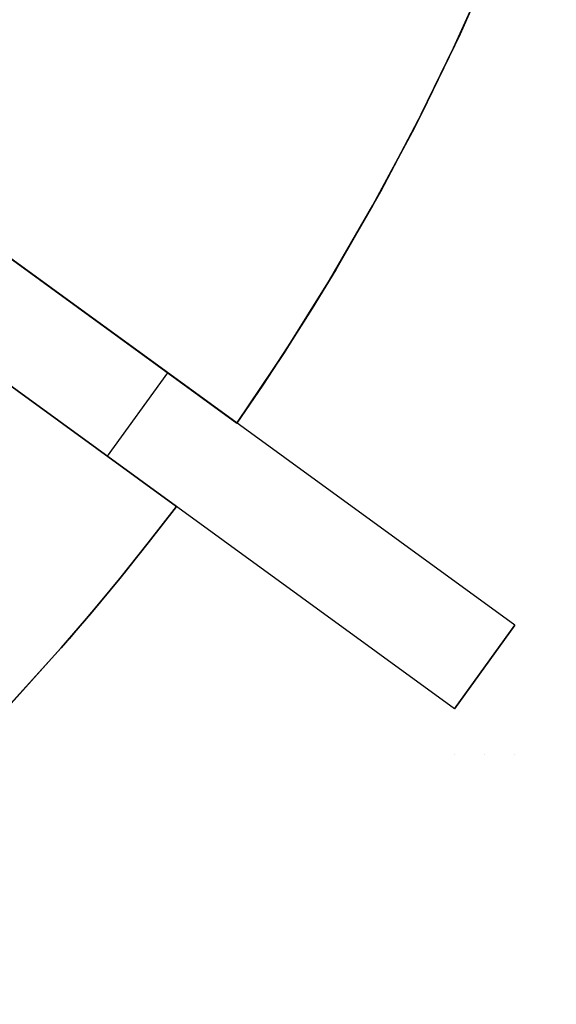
# Model space of a CAD drawing. Header units: millimetres. Extents: x 390 to 1070, y -130 to 550.
# Tile 35 of 57: x 951 to 1013, y -29 to 86. Entities that reach past the tile are written whole.
import ezdxf

# ---------------------------------------------------------------- set-up
doc = ezdxf.new("R2010")
doc.units = ezdxf.units.MM

msp = doc.modelspace()

# ---------------------------------------------------------------- linework, layer by layer
for points in [[(1013.41, 111.61), (1010.02, 102.35), (1006.29, 93.1), (1002.19, 83.86), (997.73, 74.65), (992.9, 65.49), (987.7, 56.41), (984.96, 51.91), (982.13, 47.43), (979.2, 42.97), (976.18, 38.55)], [(976.18, 38.55), (979.2, 42.97), (982.13, 47.43), (984.96, 51.91), (987.7, 56.41), (992.9, 65.49), (997.73, 74.65), (1002.19, 83.86), (1006.29, 93.1), (1010.02, 102.35), (1013.41, 111.61)], [(1013.41, 111.61), (1011.61, 106.57), (1009.72, 101.58), (1007.76, 96.66), (1005.73, 91.79), (1001.44, 82.25), (996.87, 72.96), (992.04, 63.94), (986.97, 55.19), (981.68, 46.73), (976.18, 38.55)], [(1013.41, 111.61), (1011.61, 106.57), (1009.72, 101.58), (1007.76, 96.66), (1005.73, 91.79), (1001.44, 82.25), (996.87, 72.96), (992.04, 63.94), (986.97, 55.19), (981.68, 46.73), (976.18, 38.55)], [(976.18, 38.55), (981.68, 46.73), (986.97, 55.19), (992.04, 63.94), (996.87, 72.96), (1001.44, 82.25), (1005.73, 91.79), (1007.76, 96.66), (1009.72, 101.58), (1011.61, 106.57), (1013.41, 111.61)], [(976.18, 38.55), (981.68, 46.73), (986.97, 55.19), (992.04, 63.94), (996.87, 72.96), (1001.44, 82.25), (1005.73, 91.79), (1007.76, 96.66), (1009.72, 101.58), (1011.61, 106.57), (1013.41, 111.61)], [(1013.41, 111.61), (1010.02, 102.35), (1006.29, 93.1), (1002.19, 83.86), (997.73, 74.65), (992.9, 65.49), (987.7, 56.41), (984.96, 51.91), (982.13, 47.43), (979.2, 42.97), (976.18, 38.55)], [(976.18, 38.55), (981.68, 46.73), (986.97, 55.19), (992.04, 63.94), (996.87, 72.96), (1001.44, 82.25), (1005.73, 91.79), (1007.76, 96.66), (1009.72, 101.58), (1011.61, 106.57), (1013.41, 111.61)], [(976.18, 38.55), (981.68, 46.73), (986.97, 55.19), (992.04, 63.94), (996.87, 72.96), (1001.44, 82.25), (1005.73, 91.79), (1007.76, 96.66), (1009.72, 101.58), (1011.61, 106.57), (1013.41, 111.61)], [(1008.59, 15.01), (927.69, 73.79)], [(1001.54, 5.3), (920.64, 64.08)], [(976.18, 38.55), (943.87, 62.03)], [(943.87, 62.03), (976.18, 38.55)], [(976.18, 38.55), (943.87, 62.03)], [(943.87, 62.03), (976.18, 38.55)], [(976.18, 38.55), (943.87, 62.03)], [(943.87, 62.03), (976.18, 38.55)], [(936.82, 52.32), (969.13, 28.85)], [(969.13, 28.85), (936.82, 52.32)], [(936.82, 52.32), (969.13, 28.85)], [(969.13, 28.85), (936.82, 52.32)], [(936.82, 52.32), (969.13, 28.85)], [(969.13, 28.85), (936.82, 52.32)], [(961.09, 34.69), (968.14, 44.4)], [(961.09, 34.69), (968.14, 44.4)], [(969.13, 28.85), (963.05, 21.09), (956.64, 13.44), (949.89, 5.92), (942.8, -1.46), (935.38, -8.68), (927.63, -15.71), (923.63, -19.14), (919.55, -22.53), (915.39, -25.86), (911.15, -29.13)], [(969.13, 28.85), (963.05, 21.09), (956.64, 13.44), (949.89, 5.92), (942.8, -1.46), (935.38, -8.68), (927.63, -15.71), (923.63, -19.14), (919.55, -22.53), (915.39, -25.86), (911.15, -29.13)], [(969.13, 28.85), (965.86, 24.61), (962.53, 20.45), (959.14, 16.37), (955.71, 12.37), (948.68, 4.62), (941.46, -2.8), (934.08, -9.89), (926.56, -16.64), (918.91, -23.05), (911.15, -29.13)], [(969.13, 28.85), (965.86, 24.61), (962.53, 20.45), (959.14, 16.37), (955.71, 12.37), (948.68, 4.62), (941.46, -2.8), (934.08, -9.89), (926.56, -16.64), (918.91, -23.05), (911.15, -29.13)], [(911.15, -29.13), (918.91, -23.05), (926.56, -16.64), (934.08, -9.89), (941.46, -2.8), (948.68, 4.62), (955.71, 12.37), (959.14, 16.37), (962.53, 20.45), (965.86, 24.61), (969.13, 28.85)], [(911.15, -29.13), (918.91, -23.05), (926.56, -16.64), (934.08, -9.89), (941.46, -2.8), (948.68, 4.62), (955.71, 12.37), (959.14, 16.37), (962.53, 20.45), (965.86, 24.61), (969.13, 28.85)], [(969.13, 28.85), (963.05, 21.09), (956.64, 13.44), (949.89, 5.92), (942.8, -1.46), (935.38, -8.68), (927.63, -15.71), (923.63, -19.14), (919.55, -22.53), (915.39, -25.86), (911.15, -29.13)], [(911.15, -29.13), (918.91, -23.05), (926.56, -16.64), (934.08, -9.89), (941.46, -2.8), (948.68, 4.62), (955.71, 12.37), (959.14, 16.37), (962.53, 20.45), (965.86, 24.61), (969.13, 28.85)], [(911.15, -29.13), (918.91, -23.05), (926.56, -16.64), (934.08, -9.89), (941.46, -2.8), (948.68, 4.62), (955.71, 12.37), (959.14, 16.37), (962.53, 20.45), (965.86, 24.61), (969.13, 28.85)], [(1001.54, 5.3), (1008.59, 15.01)], [(1001.54, 5.3), (1008.59, 15.01)], [(1008.59, 15.01), (1001.54, 5.3)]]:
    msp.add_lwpolyline(points)
at = {"extrusion": (0.587785, 0.809017, -6.28571e-15)}
msp.add_lwpolyline([(-757.15, 211.99), (-755.78, 212.02), (-754.42, 212.09), (-753.06, 212.2), (-751.7, 212.37), (-750.35, 212.58), (-749.01, 212.83), (-747.68, 213.13), (-746.36, 213.48), (-745.05, 213.87), (-743.75, 214.3), (-742.47, 214.78), (-741.21, 215.31), (-739.97, 215.87), (-738.74, 216.48), (-737.54, 217.13), (-736.36, 217.82), (-735.21, 218.55), (-734.08, 219.32), (-732.98, 220.12), (-731.9, 220.97), (-730.86, 221.85), (-729.85, 222.76), (-728.86, 223.71), (-727.91, 224.69), (-727, 225.71), (-726.12, 226.75), (-725.28, 227.83), (-724.47, 228.93), (-723.7, 230.06), (-722.97, 231.21), (-722.28, 232.39), (-721.63, 233.59), (-721.02, 234.82), (-720.46, 236.06), (-719.94, 237.32), (-719.46, 238.6), (-719.02, 239.89), (-718.63, 241.2), (-718.28, 242.52), (-717.98, 243.86), (-717.73, 245.2), (-717.52, 246.55), (-717.36, 247.9), (-717.24, 249.27), (-717.17, 250.63), (-717.15, 251.99)], dxfattribs=at)
at = {"extrusion": (0.587785, 0.809017, 1.5102e-14)}
msp.add_lwpolyline([(-717.15, -428.01), (-717.17, -426.64), (-717.24, -425.28), (-717.36, -423.91), (-717.52, -422.56), (-717.73, -421.21), (-717.98, -419.87), (-718.28, -418.53), (-718.63, -417.21), (-719.02, -415.9), (-719.46, -414.61), (-719.94, -413.33), (-720.46, -412.07), (-721.02, -410.83), (-721.63, -409.6), (-722.28, -408.4), (-722.97, -407.22), (-723.7, -406.07), (-724.47, -404.94), (-725.28, -403.84), (-726.12, -402.76), (-727, -401.72), (-727.91, -400.7), (-728.86, -399.72), (-729.85, -398.77), (-730.86, -397.86), (-731.9, -396.98), (-732.98, -396.13), (-734.08, -395.33), (-735.21, -394.56), (-736.36, -393.83), (-737.54, -393.14), (-738.74, -392.49), (-739.97, -391.88), (-741.21, -391.32), (-742.47, -390.79), (-743.75, -390.31), (-745.05, -389.88), (-746.36, -389.49), (-747.68, -389.14), (-749.01, -388.84), (-750.35, -388.59), (-751.7, -388.38), (-753.06, -388.21), (-754.42, -388.1), (-755.78, -388.03), (-757.15, -388.01)], dxfattribs=at)
at = {"extrusion": (0.587785, 0.809017, 4.06121e-16)}
msp.add_lwpolyline([(-717.15, 251.99), (-717.17, 250.63), (-717.24, 249.27), (-717.36, 247.9), (-717.52, 246.55), (-717.73, 245.2), (-717.98, 243.86), (-718.28, 242.52), (-718.63, 241.2), (-719.02, 239.89), (-719.46, 238.6), (-719.94, 237.32), (-720.46, 236.06), (-721.02, 234.82), (-721.63, 233.59), (-722.28, 232.39), (-722.97, 231.21), (-723.7, 230.06), (-724.47, 228.93), (-725.28, 227.83), (-726.12, 226.75), (-727, 225.71), (-727.91, 224.69), (-728.86, 223.71), (-729.85, 222.76), (-730.86, 221.85), (-731.9, 220.97), (-732.98, 220.12), (-734.08, 219.32), (-735.21, 218.55), (-736.36, 217.82), (-737.54, 217.13), (-738.74, 216.48), (-739.97, 215.87), (-741.21, 215.31), (-742.47, 214.78), (-743.75, 214.3), (-745.05, 213.87), (-746.36, 213.48), (-747.68, 213.13), (-749.01, 212.83), (-750.35, 212.58), (-751.7, 212.37), (-753.06, 212.2), (-754.42, 212.09), (-755.78, 212.02), (-757.15, 211.99)], dxfattribs=at)
at = {"extrusion": (0.587785, 0.809017, 2.26455e-15)}
msp.add_lwpolyline([(-757.15, -388.01), (-755.78, -388.03), (-754.42, -388.1), (-753.06, -388.21), (-751.7, -388.38), (-750.35, -388.59), (-749.01, -388.84), (-747.68, -389.14), (-746.36, -389.49), (-745.05, -389.88), (-743.75, -390.31), (-742.47, -390.79), (-741.21, -391.32), (-739.97, -391.88), (-738.74, -392.49), (-737.54, -393.14), (-736.36, -393.83), (-735.21, -394.56), (-734.08, -395.33), (-732.98, -396.13), (-731.9, -396.98), (-730.86, -397.86), (-729.85, -398.77), (-728.86, -399.72), (-727.91, -400.7), (-727, -401.72), (-726.12, -402.76), (-725.28, -403.84), (-724.47, -404.94), (-723.7, -406.07), (-722.97, -407.22), (-722.28, -408.4), (-721.63, -409.6), (-721.02, -410.83), (-720.46, -412.07), (-719.94, -413.33), (-719.46, -414.61), (-719.02, -415.9), (-718.63, -417.21), (-718.28, -418.53), (-717.98, -419.87), (-717.73, -421.21), (-717.52, -422.56), (-717.36, -423.91), (-717.24, -425.28), (-717.17, -426.64), (-717.15, -428.01)], dxfattribs=at)
at = {"extrusion": (0.587785, 0.809017, -1.73827e-14)}
msp.add_lwpolyline([(-717.15, 251.99), (-717.17, 250.63), (-717.24, 249.27), (-717.36, 247.9), (-717.52, 246.55), (-717.73, 245.2), (-717.98, 243.86), (-718.28, 242.52), (-718.63, 241.2), (-719.02, 239.89), (-719.46, 238.6), (-719.94, 237.32), (-720.46, 236.06), (-721.02, 234.82), (-721.63, 233.59), (-722.28, 232.39), (-722.97, 231.21), (-723.7, 230.06), (-724.47, 228.93), (-725.28, 227.83), (-726.12, 226.75), (-727, 225.71), (-727.91, 224.69), (-728.86, 223.71), (-729.85, 222.76), (-730.86, 221.85), (-731.9, 220.97), (-732.98, 220.12), (-734.08, 219.32), (-735.21, 218.55), (-736.36, 217.82), (-737.54, 217.13), (-738.74, 216.48), (-739.97, 215.87), (-741.21, 215.31), (-742.47, 214.78), (-743.75, 214.3), (-745.05, 213.87), (-746.36, 213.48), (-747.68, 213.13), (-749.01, 212.83), (-750.35, 212.58), (-751.7, 212.37), (-753.06, 212.2), (-754.42, 212.09), (-755.78, 212.02), (-757.15, 211.99)], dxfattribs=at)
at = {"extrusion": (0.587785, 0.809017, 8.2704e-15)}
msp.add_lwpolyline([(-757.15, -388.01), (-755.78, -388.03), (-754.42, -388.1), (-753.06, -388.21), (-751.7, -388.38), (-750.35, -388.59), (-749.01, -388.84), (-747.68, -389.14), (-746.36, -389.49), (-745.05, -389.88), (-743.75, -390.31), (-742.47, -390.79), (-741.21, -391.32), (-739.97, -391.88), (-738.74, -392.49), (-737.54, -393.14), (-736.36, -393.83), (-735.21, -394.56), (-734.08, -395.33), (-732.98, -396.13), (-731.9, -396.98), (-730.86, -397.86), (-729.85, -398.77), (-728.86, -399.72), (-727.91, -400.7), (-727, -401.72), (-726.12, -402.76), (-725.28, -403.84), (-724.47, -404.94), (-723.7, -406.07), (-722.97, -407.22), (-722.28, -408.4), (-721.63, -409.6), (-721.02, -410.83), (-720.46, -412.07), (-719.94, -413.33), (-719.46, -414.61), (-719.02, -415.9), (-718.63, -417.21), (-718.28, -418.53), (-717.98, -419.87), (-717.73, -421.21), (-717.52, -422.56), (-717.36, -423.91), (-717.24, -425.28), (-717.17, -426.64), (-717.15, -428.01)], dxfattribs=at)
at = {"extrusion": (0.587785, 0.809017, -1.36879e-14)}
msp.add_lwpolyline([(-807.15, 161.99), (-807.12, 163.7), (-807.03, 165.41), (-806.89, 167.11), (-806.68, 168.8), (-806.42, 170.49), (-806.1, 172.17), (-805.73, 173.83), (-805.29, 175.48), (-804.8, 177.12), (-804.26, 178.74), (-803.66, 180.34), (-803.01, 181.92), (-802.3, 183.47), (-801.54, 185), (-800.73, 186.5), (-799.87, 187.97), (-798.96, 189.42), (-798, 190.83), (-796.99, 192.21), (-795.93, 193.55), (-794.83, 194.86), (-793.69, 196.12), (-792.5, 197.35), (-791.28, 198.54), (-790.01, 199.68), (-788.7, 200.78), (-787.36, 201.84), (-785.98, 202.84), (-784.57, 203.8), (-783.13, 204.72), (-781.65, 205.58), (-780.15, 206.39), (-778.62, 207.15), (-777.07, 207.86), (-775.49, 208.51), (-773.89, 209.11), (-772.27, 209.65), (-770.64, 210.14), (-768.99, 210.57), (-767.32, 210.95), (-765.64, 211.27), (-763.96, 211.53), (-762.26, 211.73), (-760.56, 211.88), (-758.85, 211.97), (-757.15, 211.99)], dxfattribs=at)
at = {"extrusion": (0.587785, 0.809017, 1.5243e-16)}
msp.add_lwpolyline([(-757.15, -388.01), (-758.85, -387.98), (-760.56, -387.89), (-762.26, -387.74), (-763.96, -387.54), (-765.64, -387.28), (-767.32, -386.96), (-768.99, -386.58), (-770.64, -386.15), (-772.27, -385.66), (-773.89, -385.12), (-775.49, -384.52), (-777.07, -383.87), (-778.62, -383.16), (-780.15, -382.4), (-781.65, -381.59), (-783.13, -380.73), (-784.57, -379.81), (-785.98, -378.85), (-787.36, -377.85), (-788.7, -376.79), (-790.01, -375.69), (-791.28, -374.55), (-792.5, -373.36), (-793.69, -372.13), (-794.83, -370.87), (-795.93, -369.56), (-796.99, -368.22), (-798, -366.84), (-798.96, -365.43), (-799.87, -363.98), (-800.73, -362.51), (-801.54, -361.01), (-802.3, -359.48), (-803.01, -357.93), (-803.66, -356.35), (-804.26, -354.75), (-804.8, -353.13), (-805.29, -351.49), (-805.73, -349.84), (-806.1, -348.18), (-806.42, -346.5), (-806.68, -344.81), (-806.89, -343.12), (-807.03, -341.42), (-807.12, -339.71), (-807.15, -338)], dxfattribs=at)
at = {"extrusion": (0.587785, 0.809017, -5.95022e-16)}
msp.add_lwpolyline([(-807.15, 161.99), (-807.12, 163.7), (-807.03, 165.41), (-806.89, 167.11), (-806.68, 168.8), (-806.42, 170.49), (-806.1, 172.17), (-805.73, 173.83), (-805.29, 175.48), (-804.8, 177.12), (-804.26, 178.74), (-803.66, 180.34), (-803.01, 181.92), (-802.3, 183.47), (-801.54, 185), (-800.73, 186.5), (-799.87, 187.97), (-798.96, 189.42), (-798, 190.83), (-796.99, 192.21), (-795.93, 193.55), (-794.83, 194.86), (-793.69, 196.12), (-792.5, 197.35), (-791.28, 198.54), (-790.01, 199.68), (-788.7, 200.78), (-787.36, 201.84), (-785.98, 202.84), (-784.57, 203.8), (-783.13, 204.72), (-781.65, 205.58), (-780.15, 206.39), (-778.62, 207.15), (-777.07, 207.86), (-775.49, 208.51), (-773.89, 209.11), (-772.27, 209.65), (-770.64, 210.14), (-768.99, 210.57), (-767.32, 210.95), (-765.64, 211.27), (-763.96, 211.53), (-762.26, 211.73), (-760.56, 211.88), (-758.85, 211.97), (-757.15, 211.99)], dxfattribs=at)
at = {"extrusion": (0.587785, 0.809017, 1.6966e-15)}
msp.add_lwpolyline([(-757.15, -388.01), (-758.85, -387.98), (-760.56, -387.89), (-762.26, -387.74), (-763.96, -387.54), (-765.64, -387.28), (-767.32, -386.96), (-768.99, -386.58), (-770.64, -386.15), (-772.27, -385.66), (-773.89, -385.12), (-775.49, -384.52), (-777.07, -383.87), (-778.62, -383.16), (-780.15, -382.4), (-781.65, -381.59), (-783.13, -380.73), (-784.57, -379.81), (-785.98, -378.85), (-787.36, -377.85), (-788.7, -376.79), (-790.01, -375.69), (-791.28, -374.55), (-792.5, -373.36), (-793.69, -372.13), (-794.83, -370.87), (-795.93, -369.56), (-796.99, -368.22), (-798, -366.84), (-798.96, -365.43), (-799.87, -363.98), (-800.73, -362.51), (-801.54, -361.01), (-802.3, -359.48), (-803.01, -357.93), (-803.66, -356.35), (-804.26, -354.75), (-804.8, -353.13), (-805.29, -351.49), (-805.73, -349.84), (-806.1, -348.18), (-806.42, -346.5), (-806.68, -344.81), (-806.89, -343.12), (-807.03, -341.42), (-807.12, -339.71), (-807.15, -338)], dxfattribs=at)
at = {"extrusion": (1, 0, 0)}
for points in [[(38.55, -12.01), (38.55, 0)], [(38.55, 80), (38.55, 92)], [(38.55, -268), (38.55, -256)], [(28.85, -12.01), (28.85, 0)], [(28.85, 80), (28.85, 92)], [(28.85, -268), (28.85, -256)]]:
    msp.add_lwpolyline(points, dxfattribs=at)
at = {"extrusion": (0.587785, 0.809017, -4.24061e-15)}
msp.add_lwpolyline([(-757.15, 211.99), (-758.85, 211.97), (-760.56, 211.88), (-762.26, 211.73), (-763.96, 211.53), (-765.64, 211.27), (-767.32, 210.95), (-768.99, 210.57), (-770.64, 210.14), (-772.27, 209.65), (-773.89, 209.11), (-775.49, 208.51), (-777.07, 207.86), (-778.62, 207.15), (-780.15, 206.39), (-781.65, 205.58), (-783.13, 204.72), (-784.57, 203.8), (-785.98, 202.84), (-787.36, 201.84), (-788.7, 200.78), (-790.01, 199.68), (-791.28, 198.54), (-792.5, 197.35), (-793.69, 196.12), (-794.83, 194.86), (-795.93, 193.55), (-796.99, 192.21), (-798, 190.83), (-798.96, 189.42), (-799.87, 187.97), (-800.73, 186.5), (-801.54, 185), (-802.3, 183.47), (-803.01, 181.92), (-803.66, 180.34), (-804.26, 178.74), (-804.8, 177.12), (-805.29, 175.48), (-805.73, 173.83), (-806.1, 172.17), (-806.42, 170.49), (-806.68, 168.8), (-806.89, 167.11), (-807.03, 165.41), (-807.12, 163.7), (-807.15, 161.99)], dxfattribs=at)
at = {"extrusion": (0.587785, 0.809017, 1.16158e-14)}
msp.add_lwpolyline([(-807.15, -338), (-807.12, -339.71), (-807.03, -341.42), (-806.89, -343.12), (-806.68, -344.81), (-806.42, -346.5), (-806.1, -348.18), (-805.73, -349.84), (-805.29, -351.49), (-804.8, -353.13), (-804.26, -354.75), (-803.66, -356.35), (-803.01, -357.93), (-802.3, -359.48), (-801.54, -361.01), (-800.73, -362.51), (-799.87, -363.98), (-798.96, -365.43), (-798, -366.84), (-796.99, -368.22), (-795.93, -369.56), (-794.83, -370.87), (-793.69, -372.13), (-792.5, -373.36), (-791.28, -374.55), (-790.01, -375.69), (-788.7, -376.79), (-787.36, -377.85), (-785.98, -378.85), (-784.57, -379.81), (-783.13, -380.73), (-781.65, -381.59), (-780.15, -382.4), (-778.62, -383.16), (-777.07, -383.87), (-775.49, -384.52), (-773.89, -385.12), (-772.27, -385.66), (-770.64, -386.15), (-768.99, -386.58), (-767.32, -386.96), (-765.64, -387.28), (-763.96, -387.54), (-762.26, -387.74), (-760.56, -387.89), (-758.85, -387.98), (-757.15, -388.01)], dxfattribs=at)
at = {"extrusion": (0, 1, 0)}
for points in [[(-1008.59, -338), (-1008.59, 161.99)], [(-1005.07, -338), (-1005.07, 161.99)], [(-1001.54, 161.99), (-1001.54, -338)]]:
    msp.add_lwpolyline(points, dxfattribs=at)

doc.saveas('drawing.dxf')
